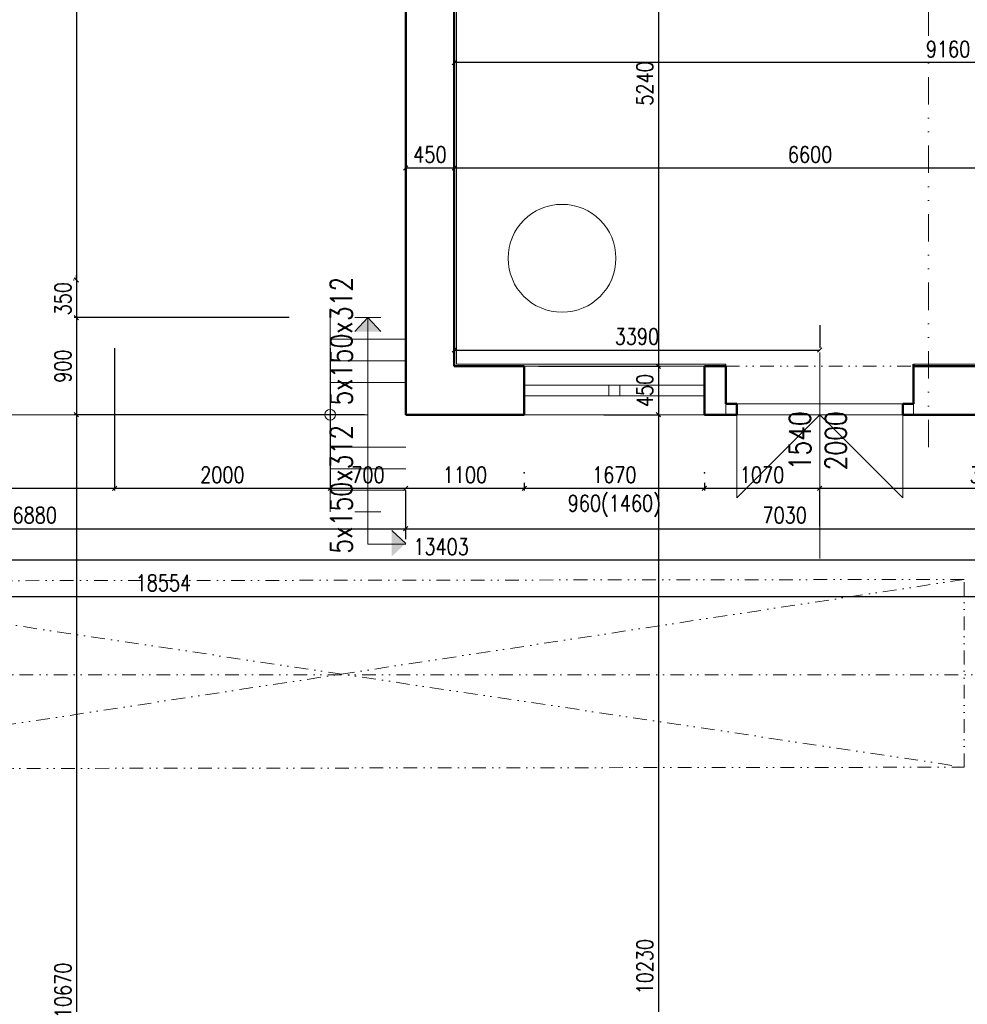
# Model space of a CAD drawing. Header units: millimetres. Extents: x -238874 to 551972, y -298952 to 658415.
# Tile 115 of 256: x 56248 to 65037, y 39806 to 48931. Entities that reach past the tile are written whole.
import ezdxf

# ---------------------------------------------------------------- set-up
doc = ezdxf.new("R2010")
doc.units = ezdxf.units.MM
doc.header["$LTSCALE"] = 20
doc.linetypes.add('DIVIDE', pattern=[31.75, 12.7, -6.35, 0, -6.35, 0, -6.35])
doc.linetypes.add('DIVIDE2', pattern=[15.875, 6.35, -3.175, 0, -3.175, 0, -3.175])
for name, color, linetype, lineweight in [('CKTEXTY_MALE', 140, 'Continuous', 18), ('NOSNÉ', 8, 'Continuous', 50), ('PRUCHODY', 7, 'Continuous', 18)]:
    doc.layers.add(name, color=color, linetype=linetype, lineweight=lineweight)
doc.layers.add('CZ', color=255, linetype='Continuous')
doc.layers.add('KOTY', color=8, linetype='Continuous')
doc.styles.add('SIMPLEX', font='SIMPLEX.shx', dxfattribs={"width": 0.8, "bigfont": 'CAD13.shx'})
doc.styles.get("Standard").update_dxf_attribs({"font": 'simplex.shx', "width": 0.8})
doc.dimstyles.new('CKA', dxfattribs={"dimtxt": 200, "dimasz": 40, "dimexe": 20, "dimexo": 0.2, "dimgap": 50, "dimtad": 1, "dimdec": 0, "dimrnd": 1, "dimzin": 0, "dimdsep": 46, "dimtxsty": 'Standard', "dimblk1": 'OBLIQUE', "dimblk2": 'OBLIQUE', "dimsah": 1, "dimcen": 0.09, "dimclrd": 253, "dimclre": 253, "dimclrt": 253, "dimadec": 0, "dimazin": 0, "dimtfac": 1, "dimtdec": 0, "dimtix": 1, "dimtmove": 2, "dimatfit": 3, "dimfxl": 1, "dimtolj": 1, "dimtzin": 0, "dimarcsym": 0})

# ---------------------------------------------------------------- blocks, each defined once
blk = doc.blocks.new('_OBLIQUE')
at = {"color": 0, "linetype": 'ByBlock'}
blk.add_line((-0.5, -0.5), (0.5, 0.5), dxfattribs=at)
blk = doc.blocks.new('*D51')
at = {"layer": 'DEFPOINTS', "color": 0, "transparency": 16777216}
for p in [(59828, 45270), (56774.5, 34600), (59828, 34600)]:
    blk.add_point(p, dxfattribs=at)
at = {"layer": 'KOTY', "lineweight": -2, "transparency": 16777216}
for p, q in [((56774.5, 45270), (56774.5, 34600)), ((59447.2, 34600), (56754.5, 34600))]:
    blk.add_line(p, q, dxfattribs=at)
at = {"layer": 'KOTY', "lineweight": -2, "transparency": 16777216, "xscale": 40, "yscale": 40, "zscale": 40}
for p, rotation in [((56774.5, 45270), 90), ((56774.5, 34600), 270)]:
    blk.add_blockref('_OBLIQUE', p, dxfattribs=dict(at, rotation=rotation))
at = {"layer": 'KOTY', "transparency": 16777216, "insert": (56649.5, 39935), "char_height": 150, "attachment_point": 5, "rotation": 90, "style": 'SIMPLEX'}
blk.add_mtext('\\A1;10670', dxfattribs=at)
blk = doc.blocks.new('*D52')
at = {"layer": 'DEFPOINTS', "color": 0, "transparency": 16777216}
for p in [(61283.4, 45270), (62171.5, 35039.8), (64584.2, 35039.8)]:
    blk.add_point(p, dxfattribs=at)
at = {"layer": 'KOTY', "lineweight": -2, "transparency": 16777216}
for p, q in [((62171.5, 45270), (62171.5, 35039.8)), ((64203.4, 35039.8), (62151.5, 35039.8))]:
    blk.add_line(p, q, dxfattribs=at)
at = {"layer": 'KOTY', "lineweight": -2, "transparency": 16777216, "xscale": 40, "yscale": 40, "zscale": 40}
for p, rotation in [((62171.5, 45270), 90), ((62171.5, 35039.8), 270)]:
    blk.add_blockref('_OBLIQUE', p, dxfattribs=dict(at, rotation=rotation))
at = {"layer": 'KOTY', "transparency": 16777216, "insert": (62046.5, 40154.9), "char_height": 150, "attachment_point": 5, "rotation": 90, "style": 'SIMPLEX'}
blk.add_mtext('\\A1;10230', dxfattribs=at)
blk = doc.blocks.new('*D72')
at = {"layer": 'DEFPOINTS', "color": 0, "transparency": 16777216}
for p in [(66858, 43586.4), (48304, 42858.4), (66858, 42858.4)]:
    blk.add_point(p, dxfattribs=at)
at = {"layer": 'KOTY', "lineweight": -2, "transparency": 16777216}
for p, q in [((48304, 43586.4), (66858, 43586.4)), ((66858, 43239.2), (66858, 43606.4))]:
    blk.add_line(p, q, dxfattribs=at)
at = {"layer": 'KOTY', "lineweight": -2, "transparency": 16777216, "xscale": 40, "yscale": 40, "zscale": 40, "rotation": 180}
blk.add_blockref('_OBLIQUE', (48304, 43586.4), dxfattribs=at)
at = {"layer": 'KOTY', "lineweight": -2, "transparency": 16777216, "xscale": 40, "yscale": 40, "zscale": 40}
blk.add_blockref('_OBLIQUE', (66858, 43586.4), dxfattribs=at)
at = {"layer": 'KOTY', "transparency": 16777216, "insert": (57581, 43711.4), "char_height": 150, "attachment_point": 5, "style": 'SIMPLEX'}
blk.add_mtext('\\A1;18554', dxfattribs=at)
blk = doc.blocks.new('*D821')
at = {"layer": 'DEFPOINTS', "color": 0, "transparency": 16777216}
for p in [(57128, 62920), (56774.5, 46520), (57128, 46520)]:
    blk.add_point(p, dxfattribs=at)
at = {"layer": 'KOTY', "lineweight": -2, "transparency": 16777216}
for p, q in [((56774.5, 62920), (56774.5, 46520)), ((56747.2, 46520), (56754.5, 46520))]:
    blk.add_line(p, q, dxfattribs=at)
at = {"layer": 'KOTY', "lineweight": -2, "transparency": 16777216, "xscale": 40, "yscale": 40, "zscale": 40}
for p, rotation in [((56774.5, 62920), 90), ((56774.5, 46520), 270)]:
    blk.add_blockref('_OBLIQUE', p, dxfattribs=dict(at, rotation=rotation))
at = {"layer": 'KOTY', "transparency": 16777216, "insert": (56649.5, 54720), "char_height": 150, "attachment_point": 5, "rotation": 90, "style": 'SIMPLEX'}
blk.add_mtext('\\A1;16400', dxfattribs=at)
blk = doc.blocks.new('*D825')
at = {"layer": 'DEFPOINTS', "color": 0, "transparency": 16777216}
for p in [(60928, 45019.3), (62598, 45019.3), (62598, 44588.6)]:
    blk.add_point(p, dxfattribs=at)
at = {"layer": 'KOTY', "lineweight": -2, "transparency": 16777216}
for p, q in [((62598, 44638.5), (62598, 44568.6)), ((60928, 44588.6), (62598, 44588.6))]:
    blk.add_line(p, q, dxfattribs=at)
at = {"layer": 'KOTY', "lineweight": -2, "transparency": 16777216, "xscale": 40, "yscale": 40, "zscale": 40, "rotation": 180}
blk.add_blockref('_OBLIQUE', (60928, 44588.6), dxfattribs=at)
at = {"layer": 'KOTY', "lineweight": -2, "transparency": 16777216, "xscale": 40, "yscale": 40, "zscale": 40}
blk.add_blockref('_OBLIQUE', (62598, 44588.6), dxfattribs=at)
at = {"layer": 'KOTY', "transparency": 16777216, "insert": (61763, 44713.6), "char_height": 150, "attachment_point": 5, "style": 'SIMPLEX'}
blk.add_mtext('\\A1;1670', dxfattribs=at)
blk = doc.blocks.new('*D827')
at = {"layer": 'DEFPOINTS', "color": 0, "transparency": 16777216}
for p in [(60679.7, 50960), (60679.7, 45720), (62171.5, 45720)]:
    blk.add_point(p, dxfattribs=at)
at = {"layer": 'KOTY', "lineweight": -2, "transparency": 16777216}
for p, q in [((62171.5, 50960), (62171.5, 45720)), ((61060.5, 45720), (62191.5, 45720))]:
    blk.add_line(p, q, dxfattribs=at)
at = {"layer": 'KOTY', "lineweight": -2, "transparency": 16777216, "xscale": 40, "yscale": 40, "zscale": 40}
for p, rotation in [((62171.5, 50960), 90), ((62171.5, 45720), 270)]:
    blk.add_blockref('_OBLIQUE', p, dxfattribs=dict(at, rotation=rotation))
at = {"layer": 'KOTY', "transparency": 16777216, "insert": (62046.5, 48340), "char_height": 150, "attachment_point": 5, "rotation": 90, "style": 'SIMPLEX'}
blk.add_mtext('\\A1;5240', dxfattribs=at)
blk = doc.blocks.new('*D828')
at = {"layer": 'DEFPOINTS', "color": 0, "transparency": 16777216}
for p in [(60679.7, 45720), (61283.4, 45270), (62171.5, 45270)]:
    blk.add_point(p, dxfattribs=at)
at = {"layer": 'KOTY', "lineweight": -2, "transparency": 16777216}
for p, q in [((62171.5, 45720), (62171.5, 45270)), ((61664.2, 45270), (62191.5, 45270))]:
    blk.add_line(p, q, dxfattribs=at)
at = {"layer": 'KOTY', "lineweight": -2, "transparency": 16777216, "xscale": 40, "yscale": 40, "zscale": 40}
for p, rotation in [((62171.5, 45720), 90), ((62171.5, 45270), 270)]:
    blk.add_blockref('_OBLIQUE', p, dxfattribs=dict(at, rotation=rotation))
at = {"layer": 'KOTY', "transparency": 16777216, "insert": (62046.5, 45495), "char_height": 150, "attachment_point": 5, "rotation": 90, "style": 'SIMPLEX'}
blk.add_mtext('\\A1;450', dxfattribs=at)
blk = doc.blocks.new('*D831')
at = {"layer": 'DEFPOINTS', "color": 0, "transparency": 16777216}
for p in [(60278, 47627.5), (60278, 47556.5), (66878, 47357.5)]:
    blk.add_point(p, dxfattribs=at)
at = {"layer": 'KOTY', "lineweight": -2, "transparency": 16777216}
for p, q in [((66878, 47556.5), (60278, 47556.5)), ((60278, 47246.7), (60278, 47536.5))]:
    blk.add_line(p, q, dxfattribs=at)
at = {"layer": 'KOTY', "lineweight": -2, "transparency": 16777216, "xscale": 40, "yscale": 40, "zscale": 40, "rotation": 180}
blk.add_blockref('_OBLIQUE', (60278, 47556.5), dxfattribs=at)
at = {"layer": 'KOTY', "lineweight": -2, "transparency": 16777216, "xscale": 40, "yscale": 40, "zscale": 40}
blk.add_blockref('_OBLIQUE', (66878, 47556.5), dxfattribs=at)
at = {"layer": 'KOTY', "transparency": 16777216, "insert": (63578, 47681.5), "char_height": 150, "attachment_point": 5, "style": 'SIMPLEX'}
blk.add_mtext('\\A1;6600', dxfattribs=at)
blk = doc.blocks.new('*D832')
at = {"layer": 'DEFPOINTS', "color": 0, "transparency": 16777216}
for p in [(60278, 48533.5), (60278, 47970), (69438, 47970)]:
    blk.add_point(p, dxfattribs=at)
at = {"layer": 'KOTY', "lineweight": -2, "transparency": 16777216}
for p, q in [((60278, 48350.8), (60278, 48553.5)), ((69438, 48533.5), (60278, 48533.5))]:
    blk.add_line(p, q, dxfattribs=at)
at = {"layer": 'KOTY', "lineweight": -2, "transparency": 16777216, "xscale": 40, "yscale": 40, "zscale": 40, "rotation": 180}
blk.add_blockref('_OBLIQUE', (60278, 48533.5), dxfattribs=at)
at = {"layer": 'KOTY', "lineweight": -2, "transparency": 16777216, "xscale": 40, "yscale": 40, "zscale": 40}
blk.add_blockref('_OBLIQUE', (69438, 48533.5), dxfattribs=at)
at = {"layer": 'KOTY', "transparency": 16777216, "insert": (64858, 48658.5), "char_height": 150, "attachment_point": 5, "style": 'SIMPLEX'}
blk.add_mtext('\\A1;9160', dxfattribs=at)
blk = doc.blocks.new('*D833')
at = {"layer": 'DEFPOINTS', "color": 0, "transparency": 16777216}
for p in [(63668, 45869.7), (60278, 45720), (63668, 45720)]:
    blk.add_point(p, dxfattribs=at)
at = {"layer": 'KOTY', "lineweight": -2, "transparency": 16777216}
for p, q in [((63668, 46100.8), (63668, 45889.7)), ((60278, 45869.7), (63668, 45869.7))]:
    blk.add_line(p, q, dxfattribs=at)
at = {"layer": 'KOTY', "lineweight": -2, "transparency": 16777216, "xscale": 40, "yscale": 40, "zscale": 40, "rotation": 180}
blk.add_blockref('_OBLIQUE', (60278, 45869.7), dxfattribs=at)
at = {"layer": 'KOTY', "lineweight": -2, "transparency": 16777216, "xscale": 40, "yscale": 40, "zscale": 40}
blk.add_blockref('_OBLIQUE', (63668, 45869.7), dxfattribs=at)
at = {"layer": 'KOTY', "transparency": 16777216, "insert": (61973, 45994.7), "char_height": 150, "attachment_point": 5, "style": 'SIMPLEX'}
blk.add_mtext('\\A1;3390', dxfattribs=at)
blk = doc.blocks.new('*D834')
at = {"layer": 'DEFPOINTS', "color": 0, "transparency": 16777216}
for p in [(66858, 44214.2), (66858, 43870), (59828, 43736.7)]:
    blk.add_point(p, dxfattribs=at)
at = {"layer": 'KOTY', "lineweight": -2, "transparency": 16777216}
for p, q in [((59828, 44214.2), (66858, 44214.2)), ((66858, 44250.8), (66858, 44234.2))]:
    blk.add_line(p, q, dxfattribs=at)
at = {"layer": 'KOTY', "lineweight": -2, "transparency": 16777216, "xscale": 40, "yscale": 40, "zscale": 40, "rotation": 180}
blk.add_blockref('_OBLIQUE', (59828, 44214.2), dxfattribs=at)
at = {"layer": 'KOTY', "lineweight": -2, "transparency": 16777216, "xscale": 40, "yscale": 40, "zscale": 40}
blk.add_blockref('_OBLIQUE', (66858, 44214.2), dxfattribs=at)
at = {"layer": 'KOTY', "transparency": 16777216, "insert": (63343, 44339.2), "char_height": 150, "attachment_point": 5, "style": 'SIMPLEX'}
blk.add_mtext('\\A1;7030', dxfattribs=at)
blk = doc.blocks.new('*D835')
at = {"layer": 'DEFPOINTS', "color": 0, "transparency": 16777216}
for p in [(53455.1, 43921.9), (53455.1, 43870), (66858, 43870)]:
    blk.add_point(p, dxfattribs=at)
at = {"layer": 'KOTY', "lineweight": -2, "transparency": 16777216}
for p, q in [((53455.1, 44250.8), (53455.1, 43941.9)), ((66858, 43921.9), (53455.1, 43921.9))]:
    blk.add_line(p, q, dxfattribs=at)
at = {"layer": 'KOTY', "lineweight": -2, "transparency": 16777216, "xscale": 40, "yscale": 40, "zscale": 40, "rotation": 180}
blk.add_blockref('_OBLIQUE', (53455.1, 43921.9), dxfattribs=at)
at = {"layer": 'KOTY', "lineweight": -2, "transparency": 16777216, "xscale": 40, "yscale": 40, "zscale": 40}
blk.add_blockref('_OBLIQUE', (66858, 43921.9), dxfattribs=at)
at = {"layer": 'KOTY', "transparency": 16777216, "insert": (60156.5, 44046.9), "char_height": 150, "attachment_point": 5, "style": 'SIMPLEX'}
blk.add_mtext('\\A1;13403', dxfattribs=at)
blk = doc.blocks.new('*D837')
at = {"layer": 'DEFPOINTS', "color": 0, "transparency": 16777216}
for p in [(57128, 46269.3), (52948, 45019.3), (57128, 44588.6)]:
    blk.add_point(p, dxfattribs=at)
at = {"layer": 'KOTY', "lineweight": -2, "transparency": 16777216}
for p, q in [((57128, 45888.5), (57128, 44568.6)), ((52948, 44588.6), (57128, 44588.6))]:
    blk.add_line(p, q, dxfattribs=at)
at = {"layer": 'KOTY', "lineweight": -2, "transparency": 16777216, "xscale": 40, "yscale": 40, "zscale": 40, "rotation": 180}
blk.add_blockref('_OBLIQUE', (52948, 44588.6), dxfattribs=at)
at = {"layer": 'KOTY', "lineweight": -2, "transparency": 16777216, "xscale": 40, "yscale": 40, "zscale": 40}
blk.add_blockref('_OBLIQUE', (57128, 44588.6), dxfattribs=at)
at = {"layer": 'KOTY', "transparency": 16777216, "insert": (55038, 44713.6), "char_height": 150, "attachment_point": 5, "style": 'SIMPLEX'}
blk.add_mtext('\\A1;4180', dxfattribs=at)
blk = doc.blocks.new('*D838')
at = {"layer": 'DEFPOINTS', "color": 0, "transparency": 16777216}
for p in [(57128, 46520), (56774.5, 46170), (59128, 46170)]:
    blk.add_point(p, dxfattribs=at)
at = {"layer": 'KOTY', "lineweight": -2, "transparency": 16777216}
for p, q in [((56774.5, 46520), (56774.5, 46560)), ((56774.5, 46520), (56774.5, 46170)), ((58747.2, 46170), (56754.5, 46170)), ((56774.5, 46170), (56774.5, 46130))]:
    blk.add_line(p, q, dxfattribs=at)
at = {"layer": 'KOTY', "lineweight": -2, "transparency": 16777216, "xscale": 40, "yscale": 40, "zscale": 40}
for p, rotation in [((56774.5, 46520), 270), ((56774.5, 46170), 90)]:
    blk.add_blockref('_OBLIQUE', p, dxfattribs=dict(at, rotation=rotation))
at = {"layer": 'KOTY', "transparency": 16777216, "insert": (56649.5, 46345), "char_height": 150, "attachment_point": 5, "rotation": 90, "style": 'SIMPLEX'}
blk.add_mtext('\\A1;350', dxfattribs=at)
blk = doc.blocks.new('*D839')
at = {"layer": 'DEFPOINTS', "color": 0, "transparency": 16777216}
for p in [(59128, 46170), (56774.5, 45270), (59828, 45270)]:
    blk.add_point(p, dxfattribs=at)
at = {"layer": 'KOTY', "lineweight": -2, "transparency": 16777216}
for p, q in [((56774.5, 46170), (56774.5, 45270)), ((59447.2, 45270), (56754.5, 45270))]:
    blk.add_line(p, q, dxfattribs=at)
at = {"layer": 'KOTY', "lineweight": -2, "transparency": 16777216, "xscale": 40, "yscale": 40, "zscale": 40}
for p, rotation in [((56774.5, 46170), 90), ((56774.5, 45270), 270)]:
    blk.add_blockref('_OBLIQUE', p, dxfattribs=dict(at, rotation=rotation))
at = {"layer": 'KOTY', "transparency": 16777216, "insert": (56649.5, 45720), "char_height": 150, "attachment_point": 5, "rotation": 90, "style": 'SIMPLEX'}
blk.add_mtext('\\A1;900', dxfattribs=at)
blk = doc.blocks.new('*D840')
at = {"layer": 'DEFPOINTS', "color": 0, "transparency": 16777216}
for p in [(52948, 45270), (59828, 44214.2), (59828, 43736.7)]:
    blk.add_point(p, dxfattribs=at)
at = {"layer": 'KOTY', "lineweight": -2, "transparency": 16777216}
for p, q in [((52948, 44214.2), (59828, 44214.2)), ((59828, 44117.5), (59828, 44234.2))]:
    blk.add_line(p, q, dxfattribs=at)
at = {"layer": 'KOTY', "lineweight": -2, "transparency": 16777216, "xscale": 40, "yscale": 40, "zscale": 40, "rotation": 180}
blk.add_blockref('_OBLIQUE', (52948, 44214.2), dxfattribs=at)
at = {"layer": 'KOTY', "lineweight": -2, "transparency": 16777216, "xscale": 40, "yscale": 40, "zscale": 40}
blk.add_blockref('_OBLIQUE', (59828, 44214.2), dxfattribs=at)
at = {"layer": 'KOTY', "transparency": 16777216, "insert": (56388, 44339.2), "char_height": 150, "attachment_point": 5, "style": 'SIMPLEX'}
blk.add_mtext('\\A1;6880', dxfattribs=at)
blk = doc.blocks.new('*D843')
at = {"layer": 'DEFPOINTS', "color": 0, "transparency": 16777216}
for p in [(57128, 46269.3), (59128, 46269.3), (59128, 44588.6)]:
    blk.add_point(p, dxfattribs=at)
at = {"layer": 'KOTY', "lineweight": -2, "transparency": 16777216}
for p, q in [((59128, 45888.5), (59128, 44568.6)), ((57128, 44588.6), (59128, 44588.6))]:
    blk.add_line(p, q, dxfattribs=at)
at = {"layer": 'KOTY', "lineweight": -2, "transparency": 16777216, "xscale": 40, "yscale": 40, "zscale": 40, "rotation": 180}
blk.add_blockref('_OBLIQUE', (57128, 44588.6), dxfattribs=at)
at = {"layer": 'KOTY', "lineweight": -2, "transparency": 16777216, "xscale": 40, "yscale": 40, "zscale": 40}
blk.add_blockref('_OBLIQUE', (59128, 44588.6), dxfattribs=at)
at = {"layer": 'KOTY', "transparency": 16777216, "insert": (58128, 44713.6), "char_height": 150, "attachment_point": 5, "style": 'SIMPLEX'}
blk.add_mtext('\\A1;2000', dxfattribs=at)
blk = doc.blocks.new('*D844')
at = {"layer": 'DEFPOINTS', "color": 0, "transparency": 16777216}
for p in [(59128, 46269.3), (59828, 44619.3), (59828, 44588.6)]:
    blk.add_point(p, dxfattribs=at)
at = {"layer": 'KOTY', "lineweight": -2, "transparency": 16777216}
for p, q in [((59128, 44588.6), (59828, 44588.6)), ((59828, 44238.5), (59828, 44568.6))]:
    blk.add_line(p, q, dxfattribs=at)
at = {"layer": 'KOTY', "lineweight": -2, "transparency": 16777216, "xscale": 40, "yscale": 40, "zscale": 40, "rotation": 180}
blk.add_blockref('_OBLIQUE', (59128, 44588.6), dxfattribs=at)
at = {"layer": 'KOTY', "lineweight": -2, "transparency": 16777216, "xscale": 40, "yscale": 40, "zscale": 40}
blk.add_blockref('_OBLIQUE', (59828, 44588.6), dxfattribs=at)
at = {"layer": 'KOTY', "transparency": 16777216, "insert": (59478, 44713.6), "char_height": 150, "attachment_point": 5, "style": 'SIMPLEX'}
blk.add_mtext('\\A1;700', dxfattribs=at)
blk = doc.blocks.new('*D845')
at = {"layer": 'DEFPOINTS', "color": 0, "transparency": 16777216}
for p in [(60928, 45019.3), (59828, 44619.3), (60928, 44588.6)]:
    blk.add_point(p, dxfattribs=at)
at = {"layer": 'KOTY', "lineweight": -2, "transparency": 16777216}
for p, q in [((60928, 44638.5), (60928, 44568.6)), ((59828, 44588.6), (60928, 44588.6))]:
    blk.add_line(p, q, dxfattribs=at)
at = {"layer": 'KOTY', "lineweight": -2, "transparency": 16777216, "xscale": 40, "yscale": 40, "zscale": 40, "rotation": 180}
blk.add_blockref('_OBLIQUE', (59828, 44588.6), dxfattribs=at)
at = {"layer": 'KOTY', "lineweight": -2, "transparency": 16777216, "xscale": 40, "yscale": 40, "zscale": 40}
blk.add_blockref('_OBLIQUE', (60928, 44588.6), dxfattribs=at)
at = {"layer": 'KOTY', "transparency": 16777216, "insert": (60378, 44713.6), "char_height": 150, "attachment_point": 5, "style": 'SIMPLEX'}
blk.add_mtext('\\A1;1100', dxfattribs=at)
blk = doc.blocks.new('*D846')
at = {"layer": 'DEFPOINTS', "color": 0, "transparency": 16777216}
for p in [(59828, 47556.5), (59828, 47556.5), (60278, 47627.5)]:
    blk.add_point(p, dxfattribs=at)
at = {"layer": 'KOTY', "lineweight": -2, "transparency": 16777216}
for p, q in [((59828, 47937.3), (59828, 47576.5)), ((60278, 47556.5), (59828, 47556.5))]:
    blk.add_line(p, q, dxfattribs=at)
at = {"layer": 'KOTY', "lineweight": -2, "transparency": 16777216, "xscale": 40, "yscale": 40, "zscale": 40, "rotation": 180}
blk.add_blockref('_OBLIQUE', (59828, 47556.5), dxfattribs=at)
at = {"layer": 'KOTY', "lineweight": -2, "transparency": 16777216, "xscale": 40, "yscale": 40, "zscale": 40}
blk.add_blockref('_OBLIQUE', (60278, 47556.5), dxfattribs=at)
at = {"layer": 'KOTY', "transparency": 16777216, "insert": (60053, 47681.5), "char_height": 150, "attachment_point": 5, "style": 'SIMPLEX'}
blk.add_mtext('\\A1;450', dxfattribs=at)
blk = doc.blocks.new('*D858')
at = {"layer": 'DEFPOINTS', "color": 0, "transparency": 16777216}
for p in [(62598, 45019.3), (63668, 44619.3), (63668, 44588.6)]:
    blk.add_point(p, dxfattribs=at)
at = {"layer": 'KOTY', "lineweight": -2, "transparency": 16777216}
for p, q in [((62598, 44588.6), (63668, 44588.6)), ((63668, 44238.5), (63668, 44568.6))]:
    blk.add_line(p, q, dxfattribs=at)
at = {"layer": 'KOTY', "lineweight": -2, "transparency": 16777216, "xscale": 40, "yscale": 40, "zscale": 40, "rotation": 180}
blk.add_blockref('_OBLIQUE', (62598, 44588.6), dxfattribs=at)
at = {"layer": 'KOTY', "lineweight": -2, "transparency": 16777216, "xscale": 40, "yscale": 40, "zscale": 40}
blk.add_blockref('_OBLIQUE', (63668, 44588.6), dxfattribs=at)
at = {"layer": 'KOTY', "transparency": 16777216, "insert": (63133, 44713.6), "char_height": 150, "attachment_point": 5, "style": 'SIMPLEX'}
blk.add_mtext('\\A1;1070', dxfattribs=at)
blk = doc.blocks.new('*D859')
at = {"layer": 'DEFPOINTS', "color": 0, "transparency": 16777216}
for p in [(66858, 44819.3), (63668, 44619.3), (66858, 44588.6)]:
    blk.add_point(p, dxfattribs=at)
at = {"layer": 'KOTY', "lineweight": -2, "transparency": 16777216}
for p, q in [((63668, 44588.6), (66858, 44588.6)), ((66858, 44438.5), (66858, 44568.6))]:
    blk.add_line(p, q, dxfattribs=at)
at = {"layer": 'KOTY', "lineweight": -2, "transparency": 16777216, "xscale": 40, "yscale": 40, "zscale": 40, "rotation": 180}
blk.add_blockref('_OBLIQUE', (63668, 44588.6), dxfattribs=at)
at = {"layer": 'KOTY', "lineweight": -2, "transparency": 16777216, "xscale": 40, "yscale": 40, "zscale": 40}
blk.add_blockref('_OBLIQUE', (66858, 44588.6), dxfattribs=at)
at = {"layer": 'KOTY', "transparency": 16777216, "insert": (65263, 44713.6), "char_height": 150, "attachment_point": 5, "style": 'SIMPLEX'}
blk.add_mtext('\\A1;3190', dxfattribs=at)

msp = doc.modelspace()

# ---------------------------------------------------------------- hatches: boundary and pattern name
at = {"layer": 'PRUCHODY'}
for points in [[(59357.346, 46040.812), (59477.962, 46170.047), (59598.578, 46040.812)], [(59598.578, 46040.812), (59477.962, 46170.047), (59357.346, 46040.812)], [(59698.726, 43956.69), (59827.962, 44077.306), (59698.726, 44197.921)], [(59698.726, 44197.921), (59827.962, 44077.306), (59698.726, 43956.69)]]:
    msp.add_hatch(color=256, dxfattribs=at).paths.add_polyline_path(points)

# ---------------------------------------------------------------- linework, layer by layer
at = {"layer": 'KOTY'}
for p in [(60927.962, 44730.507), (62597.962, 44730.507)]:
    msp.add_point(p, dxfattribs=at)
at = {"layer": 'NOSNÉ'}
for p, q in [((59827.962, 45270.047), (59827.962, 55250.047)), ((60277.962, 45720.047), (60277.962, 50960.047)), ((60277.962, 45720.047), (60927.962, 45720.047)), ((60927.962, 45270.047), (60927.962, 45720.047)), ((62597.962, 45270.047), (62597.962, 45720.047)), ((62597.962, 45720.047), (62797.962, 45720.047)), ((62797.962, 45370.047), (62797.962, 45720.047)), ((64537.962, 45740.047), (64537.962, 45370.047)), ((64537.962, 45720.047), (66877.962, 45720.047)), ((62797.962, 45370.047), (62897.962, 45370.047)), ((62897.962, 45270.047), (62897.962, 45370.047)), ((64437.962, 45370.047), (64437.962, 45270.047)), ((64437.962, 45370.047), (64537.962, 45370.047)), ((59827.962, 45270.047), (60927.962, 45270.047)), ((62597.962, 45270.047), (62897.962, 45270.047)), ((64437.962, 45270.047), (66857.962, 45270.047))]:
    msp.add_line(p, q, dxfattribs=at)
at = {"layer": 'PRUCHODY', "linetype": 'DIVIDE'}
msp.add_line((64677.962, 44970.047), (64677.962, 72240.047), dxfattribs=at)
at = {"layer": 'PRUCHODY'}
for p, q in [((60297.962, 45740.047), (60297.962, 50940.047)), ((59127.962, 46170.047), (59127.962, 44370.047)), ((59357.346, 46170.047), (59598.578, 46170.047)), ((59598.578, 46170.047), (59357.346, 46170.047)), ((59357.346, 46040.812), (59477.962, 46170.047)), ((59598.578, 46040.812), (59477.962, 46170.047)), ((59477.962, 45270.047), (59477.962, 46170.047)), ((59827.962, 45970.047), (59127.962, 45970.047)), ((63667.962, 43937.961), (63667.962, 45847.965)), ((59827.962, 45770.047), (59127.962, 45770.047)), ((60297.962, 45740.047), (62797.962, 45740.047)), ((60927.962, 45720.047), (62597.962, 45720.047)), ((62797.962, 45720.047), (62797.962, 45740.047)), ((64537.962, 45740.047), (66857.962, 45740.047)), ((59827.962, 45570.047), (59127.962, 45570.047)), ((60927.962, 45545.047), (62597.962, 45545.047)), ((61712.962, 45445.047), (61712.962, 45545.047)), ((61812.962, 45445.047), (61812.962, 45545.047)), ((60927.962, 45445.047), (62597.962, 45445.047)), ((62797.962, 45370.047), (62797.962, 45270.047)), ((62897.962, 45370.047), (64437.962, 45370.047)), ((64537.962, 45370.047), (64537.962, 45270.047)), ((52869.894, 45270.047), (59127.962, 45270.047)), ((59127.962, 45270.047), (59477.962, 45270.047)), ((59477.962, 44370.047), (59477.962, 45270.047)), ((60927.962, 45270.047), (62597.962, 45270.047)), ((62897.962, 44500.047), (62897.962, 45270.047)), ((62897.962, 45270.047), (64437.962, 45270.047)), ((63667.962, 45270.047), (62897.962, 44500.047)), ((64437.962, 44500.047), (63667.962, 45270.047)), ((64437.962, 44500.047), (64437.962, 45270.047)), ((59827.962, 44970.047), (59127.962, 44970.047)), ((59827.962, 44770.047), (59127.962, 44770.047)), ((59827.962, 44570.047), (59127.962, 44570.047)), ((59598.578, 44370.047), (59357.346, 44370.047)), ((59357.346, 44370.047), (59598.578, 44370.047)), ((59477.962, 44370.047), (59477.962, 44070.047)), ((59698.726, 44197.921), (59827.962, 44077.306)), ((59827.962, 44070.047), (59477.962, 44070.047))]:
    msp.add_line(p, q, dxfattribs=at)
at = {"layer": 'PRUCHODY', "linetype": 'DIVIDE2'}
for p, q in [((62797.962, 45720.047), (64537.962, 45720.047)), ((65007.598, 43743.431), (53455.053, 41988.414)), ((53455.053, 43728.414), (65007.598, 42003.431)), ((66857.962, 42858.414), (48303.962, 42858.414))]:
    msp.add_line(p, q, dxfattribs=at)
msp.add_lwpolyline([(65007.598, 43743.431), (53455.053, 43728.414), (53455.053, 41988.414), (65007.598, 42003.431)], close=True, dxfattribs=at)
at = {"layer": 'PRUCHODY'}
for centre, radius in [((61277.962, 46720.047), 500), ((59127.962, 45270.047), 50)]:
    msp.add_circle(centre, radius, dxfattribs=at)

# ---------------------------------------------------------------- texts
at = {"layer": 'CKTEXTY_MALE', "insert": (41215.138, 48082.555), "char_height": 200, "width": 2530.01668, "attachment_point": 1}
msp.add_mtext('\\pi152.87;ÚPRAVA OSTĚNÍ PO \\P\\pi0.49287;OSAZENÍ OKNA ŠTUK \\P\\pi1120.5;+ VÝMALBA', dxfattribs=at)
at = {"layer": 'CZ', "color": 7, "char_height": 200, "width": 1830.1, "attachment_point": 1, "rotation": 90}
for s, insert in [('5x150x312', (59131.441, 45355.505)), ('5x150x312', (59131.441, 43982.855)), ('1540\\P2000', (63384.06, 44754.62))]:
    msp.add_mtext(s, dxfattribs=dict(at, insert=insert))
at = {"layer": 'KOTY', "insert": (61762.962, 44424.793), "char_height": 150, "attachment_point": 5, "style": 'SIMPLEX'}
msp.add_mtext('960(1460)', dxfattribs=at)

# ---------------------------------------------------------------- dimensions: what is measured, and where the dimension line sits
at = {"layer": 'KOTY'}
for base, p1, p2, angle, text, picture, middle in [((56774.466, 46520.047), (57127.962, 62920.047), (57127.962, 46520.047), 90, '16400', '*D821', (56649.466, 54720.047)), ((62171.51, 45720.047), (60679.699, 50960.047), (60679.699, 45720.047), 270, '5240', '*D827', (62046.51, 48340.047)), ((59827.962, 47556.544), (60277.962, 47627.517), (59827.962, 47556.544), 180, '450', '*D846', (60052.962, 47681.544)), ((60277.962, 47556.544), (66877.962, 47357.517), (60277.962, 47627.517), 180, '6600', '*D831', (63577.962, 47681.544)), ((56774.466, 46170.047), (57127.962, 46520.047), (59127.962, 46170.047), 90, '350', '*D838', (56649.466, 46345.047)), ((57127.962, 44588.608), (52947.962, 45019.321), (57127.962, 46269.321), 180, '4180', '*D837', (55037.962, 44713.608)), ((59127.962, 44588.608), (57127.962, 46269.321), (59127.962, 46269.321), 180, '2000', '*D843', (58127.962, 44713.608)), ((59827.962, 44588.608), (59127.962, 46269.321), (59827.962, 44619.321), 180, '700', '*D844', (59477.962, 44713.608)), ((56774.466, 45270.047), (59127.962, 46170.047), (59827.962, 45270.047), 90, '900', '*D839', (56649.466, 45720.047)), ((62171.51, 45270.047), (60679.699, 45720.047), (61283.426, 45270.047), 270, '450', '*D828', (62046.51, 45495.047)), ((59827.962, 44214.199), (52947.962, 45270.047), (59827.962, 43736.698), 180, '6880', '*D840', (56387.962, 44339.199)), ((56774.466, 34600.047), (59827.962, 45270.047), (59827.962, 34600.047), 90, '10670', '*D51', (56649.466, 39935.047)), ((62171.51, 35039.784), (61283.426, 45270.047), (64584.153, 35039.784), 270, '10230', '*D52', (62046.51, 40154.916)), ((60927.962, 44588.608), (59827.962, 44619.321), (60927.962, 45019.321), 180, '1100', '*D845', (60377.962, 44713.608)), ((62597.962, 44588.608), (60927.962, 45019.321), (62597.962, 45019.321), 180, '1670', '*D825', (61762.962, 44713.608)), ((63667.962, 44588.608), (62597.962, 45019.321), (63667.962, 44619.321), 180, '1070', '*D858', (63132.962, 44713.608)), ((66857.962, 44588.608), (63667.962, 44619.321), (66857.962, 44819.321), 180, '3190', '*D859', (65262.962, 44713.608)), ((66857.962, 44214.199), (59827.962, 43736.698), (66857.962, 43870.047), 180, '7030', '*D834', (63342.962, 44339.199))]:
    dim = msp.add_linear_dim(base=base, p1=p1, p2=p2, angle=angle, text=text, dimstyle='CKA', override={"dimtxt": 150, "dimexo": 380.774374, "dimtxsty": 'SIMPLEX', "dimse1": 1, "dimclrd": 256, "dimclre": 256, "dimclrt": 256}, dxfattribs=at)
    dim.commit()
    dim.dimension.update_dxf_attribs({"geometry": picture, "text_midpoint": middle})
for base, p1, p2, text, picture, middle in [((60277.962, 48533.524), (69437.962, 47970.047), (60277.962, 47970.047), '9160', '*D832', (64857.962, 48658.524)), ((63667.962, 45869.717), (60277.962, 45720.047), (63667.962, 45720.047), '3390', '*D833', (61972.962, 45994.717)), ((53455.053, 43921.926), (66857.962, 43870.047), (53455.053, 43870.047), '13403', '*D835', (60156.508, 44046.926)), ((66857.962, 43586.393), (48303.962, 42858.414), (66857.962, 42858.414), '18554', '*D72', (57580.962, 43711.393))]:
    dim = msp.add_linear_dim(base=base, p1=p1, p2=p2, text=text, dimstyle='CKA', override={"dimtxt": 150, "dimexo": 380.774374, "dimtxsty": 'SIMPLEX', "dimse1": 1, "dimclrd": 256, "dimclre": 256, "dimclrt": 256}, dxfattribs=at)
    dim.commit()
    dim.dimension.update_dxf_attribs({"geometry": picture, "text_midpoint": middle})

doc.saveas('drawing.dxf')
